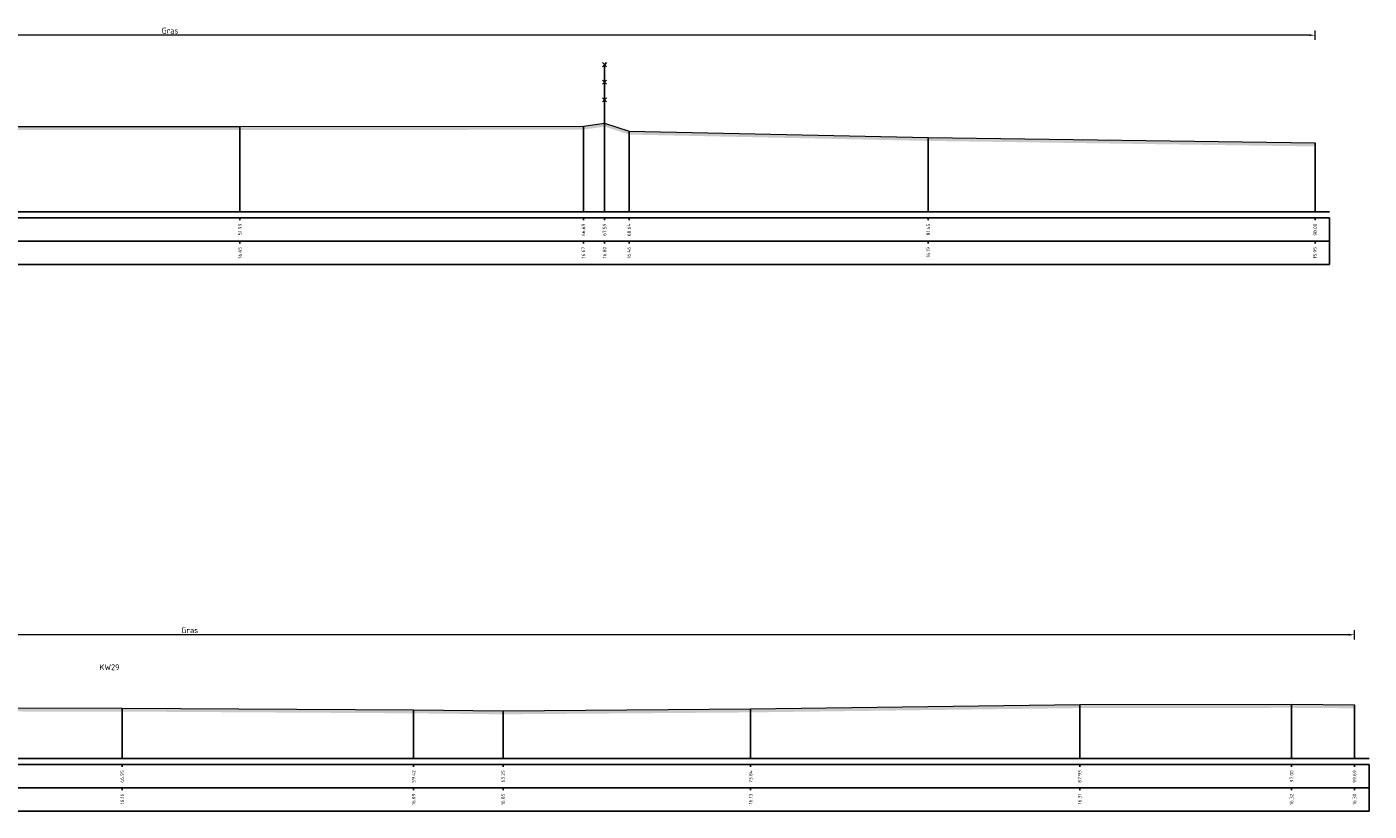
# Model space of a CAD drawing. Header units: metres. Extents: x 197883 to 206898, y 361907 to 364395.
# Tile 135 of 256: x 205827 to 205884, y 363709 to 363743. Entities that reach past the tile are written whole.
import ezdxf
from ezdxf.enums import TextEntityAlignment as Align

# ---------------------------------------------------------------- set-up
doc = ezdxf.new("R2010")
doc.units = ezdxf.units.M
doc.header["$PDMODE"] = 35
doc.header["$PDSIZE"] = 0.075
for name, color, linetype, lineweight in [('B-ME-IE-TERREINAFSCHEIDING_KUNSTMATIG_RASTERHEKWERK-SD', 20, 'Continuous', 25), ('X-ME-AL-PROFIEL_HUIDIG MAAIVELD-GD', 252, 'Continuous', 0), ('X-XX-AL-DETAIL1-M', 7, 'Continuous', 18), ('X-XX-AL-DETAIL1-T25-100', 7, 'Continuous', 25)]:
    doc.layers.add(name, color=color, linetype=linetype, lineweight=lineweight)
doc.layers.add('X-ME-AL-PROFIELRASTER-S', color=7, linetype='Continuous')
doc.styles.add('NLCS-ISO-ANNOTATIVE-T18', font='NLCS-ISO.ttf', dxfattribs={"height": 1.8})
doc.styles.add('NLCS-ISO-M100-T25', font='NLCS-ISO.ttf', dxfattribs={"height": 0.25})
doc.dimstyles.new('NLCS-M100-T25-PIJL_L2_H1', dxfattribs={"dimscale": 0.1, "dimtxt": 2.5, "dimasz": 2.5, "dimexe": 2, "dimexo": 2, "dimgap": 0.7, "dimtad": 1, "dimzin": 0, "dimdsep": 46, "dimtxsty": 'NLCS-ISO-M100-T25', "dimcen": 0, "dimdle": 2, "dimclrd": 256, "dimclre": 256, "dimclrt": 256, "dimadec": 1, "dimazin": 0, "dimtfac": 1, "dimtdec": 3, "dimtofl": 0, "dimtmove": 0, "dimatfit": 3, "dimfxl": 2, "dimfxlon": 1, "dimtfillclr": 256, "dimtolj": 1, "dimtzin": 0, "dimlwd": -1, "dimlwe": -1, "dimarcsym": 0})

# ---------------------------------------------------------------- blocks, each defined once
blk = doc.blocks.new('SAL-PROFIELRASTER_BALK_EIND1-SOD')
at = {"color": 0, "linetype": 'ByBlock', "lineweight": -2}
blk.add_line((1, -12.5), (1, -2.5), dxfattribs=at)
at = {"color": 0, "linetype": 'ByBlock', "lineweight": -2, "flags": 128}
for points in [[(0, 0), (1, 0)], [(0, -2.5), (1, -2.5)], [(0, -12.5), (1, -12.5)]]:
    blk.add_lwpolyline(points, dxfattribs=at)
blk = doc.blocks.new('SAL-PROFIELRASTER_BALK_EIND2-SOD')
at = {"color": 0, "linetype": 'ByBlock', "lineweight": -2}
for p, q in [((1, -2.5), (1, -12.5)), ((1, -12.5), (0, -12.5))]:
    blk.add_line(p, q, dxfattribs=at)
blk = doc.blocks.new('SAL-PROFIELRASTER_BALK_DATA-SOD')
at = {"color": 0, "linetype": 'ByBlock', "lineweight": -2}
blk.add_lwpolyline([(0, -3.5), (0, -2.5)], dxfattribs=at)
at = {"color": 0, "linetype": 'ByBlock', "lineweight": -2, "style": 'NLCS-ISO-ANNOTATIVE-T18'}
blk.add_attdef('GETAL', text='', height=1.5, rotation=90, dxfattribs=at).set_placement((0.75, -5), align=Align.RIGHT)
blk = doc.blocks.new('SAL-PROFIELRASTER_AANHAAL-SOD')
at = {"color": 9, "linetype": 'ByBlock', "lineweight": -2, "flags": 128}
blk.add_lwpolyline([(0, 1), (0, 0)], dxfattribs=at)
blk = doc.blocks.new('*D267')
at = {"layer": 'Defpoints', "color": 0, "transparency": 16777216}
for p in [(205783.859, 363742.546), (205783.859, 363734.984), (205881.861, 363734.984)]:
    blk.add_point(p, dxfattribs=at)
at = {"layer": 'X-XX-AL-DETAIL1-M', "color": 253, "transparency": 16777216}
for p, q in [((205783.859, 363742.346), (205783.859, 363742.746)), ((205881.611, 363742.546), (205784.109, 363742.546)), ((205881.861, 363742.346), (205881.861, 363742.746))]:
    blk.add_line(p, q, dxfattribs=at)
for points in [[(205784.109, 363742.588), (205784.109, 363742.505), (205783.859, 363742.546)], [(205881.611, 363742.588), (205881.611, 363742.505), (205881.861, 363742.546)]]:
    blk.add_solid(points, dxfattribs=at)
at = {"layer": 'X-XX-AL-DETAIL1-M', "color": 253, "transparency": 16777216, "insert": (205832.86, 363742.741), "char_height": 0.25, "attachment_point": 5, "style": 'NLCS-ISO-M100-T25'}
blk.add_mtext('\\A1;Gras', dxfattribs=at)
blk = doc.blocks.new('SIE-RASTERHEKWERK-SOD')
at = {"flags": 128}
for points in [[(-0.035, 1.035), (0.035, 0.965)], [(-0.035, 0.965), (0, 1), (0.035, 1.035)], [(0, 0), (0, 1)], [(-0.035, 0.735), (0.035, 0.665)], [(-0.035, 0.665), (0, 0.7), (0.035, 0.735)], [(-0.035, 0.435), (0.035, 0.365)], [(-0.035, 0.365), (0, 0.4), (0.035, 0.435)]]:
    blk.add_lwpolyline(points, dxfattribs=at)
blk = doc.blocks.new('*D263')
at = {"layer": 'Defpoints', "color": 0, "transparency": 16777216}
for p in [(205783.859, 363716.881), (205783.859, 363711.578), (205883.551, 363711.578)]:
    blk.add_point(p, dxfattribs=at)
at = {"layer": 'X-XX-AL-DETAIL1-M', "color": 253, "transparency": 16777216}
for p, q in [((205783.859, 363716.681), (205783.859, 363717.081)), ((205883.551, 363716.681), (205883.551, 363717.081)), ((205883.301, 363716.881), (205784.109, 363716.881))]:
    blk.add_line(p, q, dxfattribs=at)
for points in [[(205784.109, 363716.922), (205784.109, 363716.839), (205783.859, 363716.881)], [(205883.301, 363716.922), (205883.301, 363716.839), (205883.551, 363716.881)]]:
    blk.add_solid(points, dxfattribs=at)
at = {"layer": 'X-XX-AL-DETAIL1-M', "color": 253, "transparency": 16777216, "insert": (205833.705, 363717.076), "char_height": 0.25, "attachment_point": 5, "style": 'NLCS-ISO-M100-T25'}
blk.add_mtext('\\A1;Gras ', dxfattribs=at)

msp = doc.modelspace()

# ---------------------------------------------------------------- hatches: boundary and pattern name
at = {"layer": 'X-ME-AL-PROFIEL_HUIDIG MAAIVELD-GD'}
h = msp.add_hatch(dxfattribs=at)
h.set_pattern_fill('AGR-MAAIVELD', color=256, scale=0.05, pattern_type=2)
h.set_pattern_definition([(45, (0, 45.31364), (-0.25000007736, 0.25000007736), []), (45, (-0.0357, 45.34935), (0, 0.50000015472), [0.3535535, -0.3535535]), (45, (-0.07143, 45.38506), (0, 0.50000015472), [0.3535535, -0.3535535]), (45, (-0.10764, 45.42128), (0, 0.50000015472), [0.3535535, -0.3535535]), (45, (-0.14286, 45.4565), (0, 0.50000015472), [0.3535535, -0.3535535]), (45, (-0.17857, 45.4922), (0, 0.50000015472), [0.3535535, -0.3535535]), (45, (-0.2143, 45.52792), (0, 0.50000015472), [0.3535535, -0.3535535]), (315, (0, 45.31364), (0.25000007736, 0.25000007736), []), (315, (0.0357, 45.34935), (0.50000015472, -1e-16), [0.3535535, -0.3535535]), (315, (0.07143, 45.38506), (0.50000015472, -1e-16), [0.3535535, -0.3535535]), (315, (0.10764, 45.42128), (0.50000015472, -1e-16), [0.3535535, -0.3535535]), (315, (0.14286, 45.4565), (0.50000015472, -1e-16), [0.3535535, -0.3535535]), (315, (0.17857, 45.4922), (0.50000015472, -1e-16), [0.3535535, -0.3535535]), (315, (0.2143, 45.52792), (0.50000015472, -1e-16), [0.3535535, -0.3535535])])
h.paths.add_polyline_path([(205881.861, 363737.935), (205881.861, 363737.785), (205865.305, 363738.022), (205852.502, 363738.294), (205851.453, 363738.635), (205850.55, 363738.503), (205835.849, 363738.482), (205824.173, 363738.482), (205812.52, 363738.492), (205803.111, 363738.412), (205796.965, 363738.42), (205787.515, 363738.469), (205783.859, 363738.352), (205783.859, 363738.502), (205787.515, 363738.619), (205796.965, 363738.57), (205803.111, 363738.562), (205812.52, 363738.642), (205824.173, 363738.632), (205835.849, 363738.632), (205850.55, 363738.653), (205851.453, 363738.785), (205852.502, 363738.444), (205865.305, 363738.172)])
h = msp.add_hatch(dxfattribs=at)
h.set_pattern_fill('AGR-MAAIVELD', color=256, scale=0.05, pattern_type=2)
h.set_pattern_definition([(45, (0, 63.19093), (-0.25000007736, 0.25000007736), []), (45, (-0.0357, 63.22664), (0, 0.50000015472), [0.3535535, -0.3535535]), (45, (-0.07143, 63.26236), (0, 0.50000015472), [0.3535535, -0.3535535]), (45, (-0.10764, 63.29857), (0, 0.50000015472), [0.3535535, -0.3535535]), (45, (-0.14286, 63.3338), (0, 0.50000015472), [0.3535535, -0.3535535]), (45, (-0.17857, 63.3695), (0, 0.50000015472), [0.3535535, -0.3535535]), (45, (-0.2143, 63.4052), (0, 0.50000015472), [0.3535535, -0.3535535]), (315, (0, 63.19093), (0.25000007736, 0.25000007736), []), (315, (0.0357, 63.22664), (0.50000015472, -1e-16), [0.3535535, -0.3535535]), (315, (0.07143, 63.26236), (0.50000015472, -1e-16), [0.3535535, -0.3535535]), (315, (0.10764, 63.29857), (0.50000015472, -1e-16), [0.3535535, -0.3535535]), (315, (0.14286, 63.3338), (0.50000015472, -1e-16), [0.3535535, -0.3535535]), (315, (0.17857, 63.3695), (0.50000015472, -1e-16), [0.3535535, -0.3535535]), (315, (0.2143, 63.4052), (0.50000015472, -1e-16), [0.3535535, -0.3535535])])
h.paths.add_polyline_path([(205883.551, 363713.882), (205883.551, 363713.732), (205880.856, 363713.753), (205871.788, 363713.741), (205857.704, 363713.556), (205847.112, 363713.474), (205843.283, 363713.516), (205830.808, 363713.592), (205817.073, 363713.601), (205803.502, 363713.548), (205788.405, 363713.45), (205783.859, 363713.453), (205783.859, 363713.603), (205788.405, 363713.6), (205803.502, 363713.698), (205817.073, 363713.751), (205830.808, 363713.742), (205843.283, 363713.666), (205847.112, 363713.624), (205857.704, 363713.706), (205871.788, 363713.891), (205880.856, 363713.903)])

# ---------------------------------------------------------------- linework, layer by layer
for points in [[(205783.859, 363738.502), (205787.515, 363738.619), (205796.965, 363738.57), (205803.111, 363738.562), (205812.52, 363738.642), (205824.173, 363738.632), (205835.849, 363738.632), (205850.55, 363738.653), (205851.453, 363738.785), (205852.502, 363738.444), (205865.305, 363738.172), (205881.861, 363737.935)], [(205783.859, 363713.603), (205788.405, 363713.6), (205803.502, 363713.698), (205817.073, 363713.751), (205830.808, 363713.742), (205843.283, 363713.666), (205847.112, 363713.624), (205857.704, 363713.706), (205871.788, 363713.891), (205880.856, 363713.903), (205883.551, 363713.882)]]:
    msp.add_lwpolyline(points, dxfattribs=at)

# ---------------------------------------------------------------- block references
at = {"layer": 'B-ME-IE-TERREINAFSCHEIDING_KUNSTMATIG_RASTERHEKWERK-SD', "xscale": 2.5, "yscale": 2.5, "zscale": 2.5}
msp.add_blockref('SIE-RASTERHEKWERK-SOD', (205851.453, 363738.785), dxfattribs=at)
at = {"layer": 'X-ME-AL-PROFIELRASTER-S'}
for p, yscale in [((205835.849, 363734.984), 3.648120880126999), ((205850.55, 363734.984), 3.669120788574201), ((205851.453, 363734.984), 3.801319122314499), ((205852.502, 363734.984), 3.460521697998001), ((205865.305, 363734.984), 3.1880187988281), ((205881.861, 363734.984), 2.9517211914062), ((205830.808, 363711.578), 2.163822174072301), ((205843.283, 363711.578), 2.087619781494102), ((205847.112, 363711.578), 2.045719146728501), ((205857.704, 363711.578), 2.128120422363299), ((205871.788, 363711.578), 2.312419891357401), ((205880.856, 363711.578), 2.324520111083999), ((205883.551, 363711.578), 2.303321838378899)]:
    msp.add_blockref('SAL-PROFIELRASTER_AANHAAL-SOD', p, dxfattribs=dict(at, yscale=yscale))
at = {"layer": 'X-ME-AL-PROFIELRASTER-S', "yscale": 0.1}
for name, p, xscale, zscale in [('SAL-PROFIELRASTER_BALK_EIND1-SOD', (205783.859, 363734.984), 98.62687425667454, 98.62687425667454), ('SAL-PROFIELRASTER_BALK_EIND2-SOD', (205783.859, 363733.984), 98.62687425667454, 98.62687425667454), ('SAL-PROFIELRASTER_BALK_EIND1-SOD', (205783.859, 363711.578), 100.3173644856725, 100.3173644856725), ('SAL-PROFIELRASTER_BALK_EIND2-SOD', (205783.859, 363710.578), 100.3173644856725, 100.3173644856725)]:
    msp.add_blockref(name, p, dxfattribs=dict(at, xscale=xscale, zscale=zscale))
at = {"layer": 'X-ME-AL-PROFIELRASTER-S', "xscale": 0.1, "yscale": 0.1, "zscale": 0.1}
for p, values in [((205835.849, 363734.984), {'GETAL': '51.99'}), ((205850.55, 363734.984), {'GETAL': '66.69'}), ((205851.453, 363734.984), {'GETAL': '67.59'}), ((205852.502, 363734.984), {'GETAL': '68.64'}), ((205865.305, 363734.984), {'GETAL': '81.45'}), ((205881.861, 363734.984), {'GETAL': '98.00'}), ((205835.849, 363733.984), {'GETAL': '16.65'}), ((205850.55, 363733.984), {'GETAL': '16.67'}), ((205851.453, 363733.984), {'GETAL': '16.80'}), ((205852.502, 363733.984), {'GETAL': '16.46'}), ((205865.305, 363733.984), {'GETAL': '16.19'}), ((205881.861, 363733.984), {'GETAL': '15.95'}), ((205830.808, 363711.578), {'GETAL': '46.95'}), ((205843.283, 363711.578), {'GETAL': '59.42'}), ((205847.112, 363711.578), {'GETAL': '63.25'}), ((205857.704, 363711.578), {'GETAL': '73.84'}), ((205871.788, 363711.578), {'GETAL': '87.93'}), ((205880.856, 363711.578), {'GETAL': '97.00'}), ((205883.551, 363711.578), {'GETAL': '99.69'}), ((205830.808, 363710.578), {'GETAL': '16.16'}), ((205843.283, 363710.578), {'GETAL': '16.09'}), ((205847.112, 363710.578), {'GETAL': '16.05'}), ((205857.704, 363710.578), {'GETAL': '16.13'}), ((205871.788, 363710.578), {'GETAL': '16.31'}), ((205880.856, 363710.578), {'GETAL': '16.32'}), ((205883.551, 363710.578), {'GETAL': '16.30'})]:
    msp.add_blockref('SAL-PROFIELRASTER_BALK_DATA-SOD', p, dxfattribs=at).add_auto_attribs(values)

# ---------------------------------------------------------------- texts
at = {"layer": 'X-XX-AL-DETAIL1-T25-100', "insert": (205829.839, 363715.614), "char_height": 0.25, "attachment_point": 1, "style": 'NLCS-ISO-M100-T25'}
msp.add_mtext_dynamic_manual_height_columns('KW29', width=0.52265, gutter_width=1.25, heights=[0], dxfattribs=at)

# ---------------------------------------------------------------- dimensions: what is measured, and where the dimension line sits
at = {"layer": 'X-XX-AL-DETAIL1-M', "color": 253}
for base, p1, p2, text, picture, middle in [((205783.859, 363742.546), (205881.861, 363734.984), (205783.859, 363734.984), 'Gras', '*D267', (205832.86, 363742.546)), ((205783.859, 363716.881), (205883.551, 363711.578), (205783.859, 363711.578), 'Gras ', '*D263', (205833.705, 363716.881))]:
    dim = msp.add_linear_dim(base=base, p1=p1, p2=p2, text=text, dimstyle='NLCS-M100-T25-PIJL_L2_H1', override={"dimclrd": 253, "dimclre": 253, "dimclrt": 253}, dxfattribs=at)
    dim.commit()
    dim.dimension.update_dxf_attribs({"geometry": picture, "text_midpoint": middle, "dimtype": 160})

doc.saveas('drawing.dxf')
